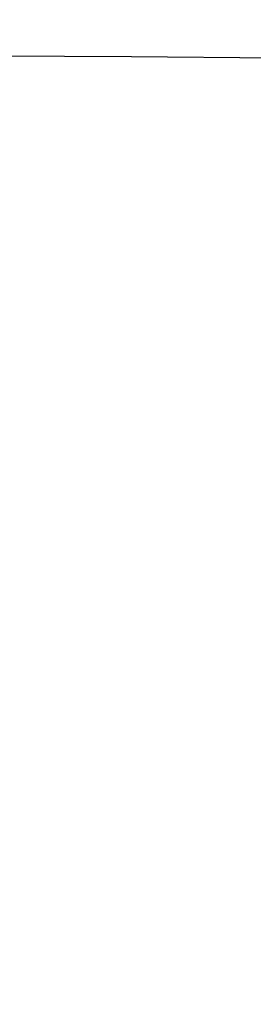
# Model space of a CAD drawing. Header units: millimetres. Extents: x 269 to 445, y 52 to 491.
# Tile 80 of 88: x 356.931 to 357.07, y 110.831 to 111.417. Entities that reach past the tile are written whole.
import ezdxf

# ---------------------------------------------------------------- set-up
doc = ezdxf.new("R2010")
doc.units = ezdxf.units.MM
doc.header["$LTSCALE"] = 47.498
doc.layers.get('0').update_dxf_attribs({"linetype": 'CONTINUOUS'})
doc.layers.add('KONSTR_EL', color=7, linetype='CONTINUOUS')

msp = doc.modelspace()

# ---------------------------------------------------------------- linework, layer by layer
at = {"color": 7, "linetype": 'CONTINUOUS'}
for radius, start, end in [(74, 15.6803501, 164.3196499), (60, 5.7391705, 174.2608295)]:
    msp.add_arc((356.86526, 90.99597), radius, start, end, dxfattribs=at)
at = {"layer": 'KONSTR_EL', "color": 4, "linetype": 'CONTINUOUS'}
for radius in [34, 27.2, 20.4]:
    msp.add_circle((356.86526, 90.99597), radius, dxfattribs=at)

doc.saveas('drawing.dxf')
